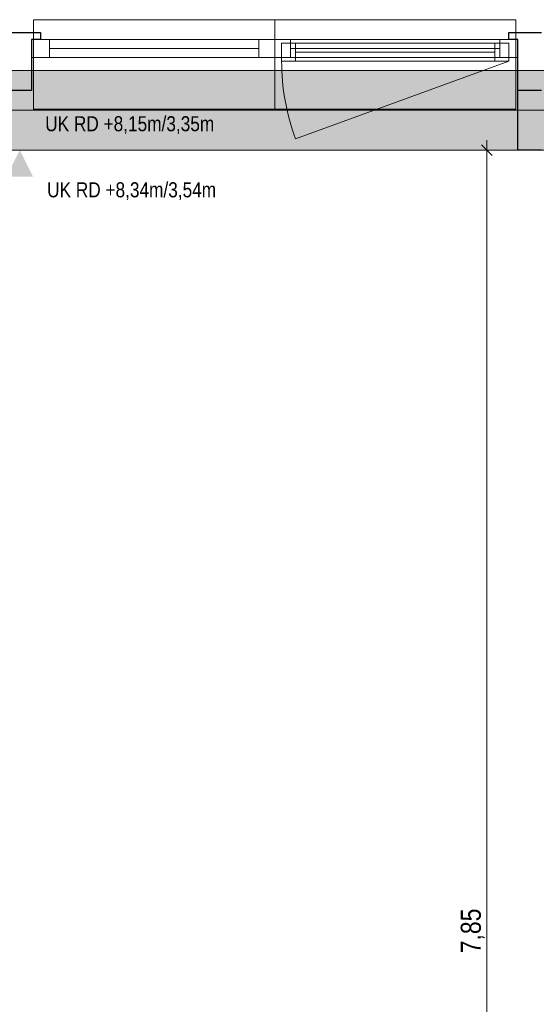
# Model space of a CAD drawing. Extents: x -620 to 300, y 62 to 1107.
# Tile 72 of 256: x -347 to -296, y 902 to 1001. Entities that reach past the tile are written whole.
import ezdxf
from ezdxf.lldxf.tags import DXFTag

# ---------------------------------------------------------------- set-up
doc = ezdxf.new("R2010")
doc.units = 0
doc.layers.get('0').update_dxf_attribs({"lineweight": 35})
for name, color, linetype, lineweight, true_color in [('00_Beschriftung UZ', 3, 'Continuous', 13, 0x00ff00), ('30 -33 Aussenwände- 7 Fassade_ Elemente', 7, 'Continuous', 9, 0x00aacc), ('30 -35 Decken- 1 Konstruktion-Träger- Stahlbeton', 7, 'grob-A06G9FRA8I', 13, 0x33aa00), ('70 -76 Bemaßung- 2 Allgemein', 9, 'Continuous', 5, 0x808080)]:
    doc.layers.add(name, color=color, linetype=linetype, lineweight=lineweight, true_color=true_color)
doc.layers.add('70 -71 Achsen- 1 Gebäudeachsen', color=7, linetype='STRICHPUNKT2-A06G9FR98I', lineweight=18)
doc.layers.add('iwb_Schraffur_Unterzug', color=7, linetype='Continuous', lineweight=5, true_color=0xffffcc, plot=False)
doc.styles.get("Standard").update_dxf_attribs({"font": 'ARIALN.TTF'})
tags = doc.linetypes.add('grob-A06G9FRA8I', pattern=[14, 3, -8, 3]).pattern_tags.tags
tags[8:9] = [DXFTag(74, 4), DXFTag(75, 0), DXFTag(340, '0'), DXFTag(46, 0.0), DXFTag(50, 0.0), DXFTag(44, 0.0), DXFTag(45, 0.0)]
tags[6:7] = [DXFTag(74, 4), DXFTag(75, 0), DXFTag(340, '0'), DXFTag(46, 0.0), DXFTag(50, 0.0), DXFTag(44, 0.0), DXFTag(45, 0.0)]
tags[4:5] = [DXFTag(74, 4), DXFTag(75, 0), DXFTag(340, '0'), DXFTag(46, 0.0), DXFTag(50, 0.0), DXFTag(44, 0.0), DXFTag(45, 0.0)]
tags = doc.linetypes.add('STRICHPUNKT2-A06G9FR98I', pattern=[12.7, 6.35, -3.175, 0, -3.175]).pattern_tags.tags
tags[10:11] = [DXFTag(74, 4), DXFTag(75, 0), DXFTag(340, '0'), DXFTag(46, 0.0), DXFTag(50, 0.0), DXFTag(44, 0.0), DXFTag(45, 0.0)]
tags[8:9] = [DXFTag(74, 4), DXFTag(75, 0), DXFTag(340, '0'), DXFTag(46, 0.0), DXFTag(50, 0.0), DXFTag(44, 0.0), DXFTag(45, 0.0)]
tags[6:7] = [DXFTag(74, 4), DXFTag(75, 0), DXFTag(340, '0'), DXFTag(46, 0.0), DXFTag(50, 0.0), DXFTag(44, 0.0), DXFTag(45, 0.0)]
tags[4:5] = [DXFTag(74, 4), DXFTag(75, 0), DXFTag(340, '0'), DXFTag(46, 0.0), DXFTag(50, 0.0), DXFTag(44, 0.0), DXFTag(45, 0.0)]

# ---------------------------------------------------------------- blocks, each defined once
blk = doc.blocks.new('Referenz-A06G9FRB8I')
at = {"layer": '00_Beschriftung UZ', "color": 0, "lineweight": 0}
for points in [[(-348.807, 990.724), (-347.475, 988.053), (-346.137, 990.722)], [(-348.807, 985.383), (-347.475, 988.053), (-346.137, 985.384)]]:
    blk.add_solid(points, dxfattribs=at)
at = {"layer": '30 -33 Aussenwände- 7 Fassade_ Elemente', "color": 0}
for p, q in [((-346.075, 999.153), (-346.075, 1001.153)), ((-346.075, 1001.153), (-321.875, 1001.153)), ((-321.875, 999.153), (-321.875, 1001.153)), ((-321.875, 1001.153), (-297.675, 1001.153)), ((-297.675, 1001.153), (-297.675, 999.153)), ((-346.075, 999.153), (-344.475, 999.153)), ((-346.075, 997.353), (-346.075, 999.153)), ((-344.475, 997.353), (-344.475, 999.153)), ((-344.475, 999.153), (-323.475, 999.153)), ((-323.475, 999.153), (-323.475, 997.353)), ((-321.875, 999.153), (-323.475, 999.153)), ((-321.875, 997.353), (-321.875, 999.153)), ((-321.875, 999.153), (-320.275, 999.153)), ((-320.275, 997.353), (-320.275, 999.153)), ((-320.275, 999.153), (-299.275, 999.153)), ((-297.675, 999.153), (-299.275, 999.153)), ((-299.275, 999.153), (-299.275, 997.353)), ((-297.675, 997.353), (-297.675, 999.153)), ((-323.475, 998.253), (-344.475, 998.253)), ((-299.275, 998.253), (-320.275, 998.253)), ((-344.475, 997.353), (-346.075, 997.353)), ((-346.075, 997.353), (-346.075, 992.153)), ((-323.475, 997.353), (-344.475, 997.353)), ((-323.475, 997.353), (-321.875, 997.353)), ((-321.875, 997.353), (-321.875, 992.153)), ((-320.275, 997.353), (-321.875, 997.353)), ((-299.275, 997.353), (-320.275, 997.353)), ((-299.275, 997.353), (-297.675, 997.353)), ((-297.675, 992.153), (-297.675, 997.353)), ((-346.075, 992.153), (-321.875, 992.153)), ((-321.875, 992.153), (-297.675, 992.153))]:
    blk.add_line(p, q, dxfattribs=at)
at = {"layer": '30 -33 Aussenwände- 7 Fassade_ Elemente', "color": 0, "linetype": 'Continuous', "lineweight": -2, "ltscale": 0.25}
for p, q in [((-349.575, 999.853), (-345.375, 999.853)), ((-345.375, 999.853), (-345.375, 999.153)), ((-298.375, 999.153), (-298.375, 999.853)), ((-298.375, 999.853), (-295.075, 999.853)), ((-345.375, 999.153), (-346.275, 999.153)), ((-346.275, 999.153), (-346.275, 994.053)), ((-297.475, 999.153), (-298.375, 999.153)), ((-297.475, 994.053), (-297.475, 999.153)), ((-346.275, 994.053), (-348.675, 994.053)), ((-295.075, 994.053), (-297.475, 994.053)), ((-297.475, 988.053), (-297.475, 994.053)), ((-295.075, 988.053), (-297.475, 988.053))]:
    blk.add_line(p, q, dxfattribs=at)
at = {"layer": '30 -33 Aussenwände- 7 Fassade_ Elemente', "color": 0, "linetype": 'Continuous', "ltscale": 0.13}
for p, q in [((-346.275, 999.153), (-321.875, 999.153)), ((-346.275, 997.353), (-346.275, 999.153)), ((-321.875, 999.153), (-321.875, 997.353)), ((-321.875, 999.153), (-297.475, 999.153)), ((-321.175, 997.003), (-321.175, 998.803)), ((-321.175, 998.803), (-298.375, 998.803)), ((-298.375, 998.803), (-298.375, 997.003)), ((-297.475, 999.153), (-297.475, 997.353)), ((-321.875, 997.353), (-346.275, 997.353)), ((-297.475, 997.353), (-321.875, 997.353)), ((-298.375, 997.003), (-321.175, 997.003)), ((-295.075, 988.053), (-451.075, 988.053))]:
    blk.add_line(p, q, dxfattribs=at)
at = {"layer": '30 -33 Aussenwände- 7 Fassade_ Elemente', "color": 0, "linetype": 'Continuous', "lineweight": 18, "ltscale": 0.18}
for p, q in [((-346.275, 999.153), (-344.475, 999.153)), ((-346.275, 997.353), (-346.275, 999.153)), ((-344.475, 999.153), (-344.475, 997.353)), ((-323.475, 999.153), (-321.875, 999.153)), ((-323.475, 997.353), (-323.475, 999.153)), ((-321.875, 999.153), (-320.275, 999.153)), ((-321.875, 999.153), (-321.875, 997.353)), ((-321.175, 997.003), (-321.175, 998.803)), ((-321.175, 998.803), (-319.775, 998.803)), ((-320.275, 999.153), (-320.275, 997.353)), ((-319.775, 998.803), (-319.775, 997.003)), ((-299.775, 998.803), (-298.375, 998.803)), ((-299.775, 997.003), (-299.775, 998.803)), ((-299.275, 999.153), (-297.475, 999.153)), ((-299.275, 997.353), (-299.275, 999.153)), ((-298.375, 998.803), (-298.375, 997.003)), ((-297.475, 999.153), (-297.475, 997.353)), ((-323.475, 998.253), (-344.475, 998.253)), ((-299.275, 998.253), (-320.275, 998.253)), ((-319.775, 997.903), (-299.775, 997.903)), ((-344.475, 997.353), (-346.275, 997.353)), ((-321.875, 997.353), (-323.475, 997.353)), ((-320.275, 997.353), (-321.875, 997.353)), ((-319.775, 997.003), (-321.175, 997.003)), ((-298.375, 997.003), (-299.775, 997.003)), ((-297.475, 997.353), (-299.275, 997.353))]:
    blk.add_line(p, q, dxfattribs=at)
at = {"layer": '30 -33 Aussenwände- 7 Fassade_ Elemente', "color": 0, "linetype": 'grob-A06G9FRA8I', "ltscale": 0.13}
blk.add_line((-298.375, 997.003), (-319.8, 989.205), dxfattribs=at)
blk.add_ellipse((-298.375, 997.003), major_axis=(-22.8, 0), ratio=1, start_param=0, end_param=0.349066, dxfattribs=at)
at = {"layer": '30 -35 Decken- 1 Konstruktion-Träger- Stahlbeton', "color": 0}
for p, q in [((-129.575, 996.053), (-538.628, 996.053)), ((-129.575, 988.053), (-538.628, 988.053))]:
    blk.add_line(p, q, dxfattribs=at)
at = {"layer": '70 -71 Achsen- 1 Gebäudeachsen', "color": 0, "linetype": 'STRICHPUNKT2-A06G9FR98I', "ltscale": 0.18}
blk.add_line((-538.628, 992.053), (75.968, 992.053), dxfattribs=at)
at = {"layer": '70 -76 Bemaßung- 2 Allgemein', "color": 0, "linetype": 'Continuous', "ltscale": 0.13}
for p, q in [((-300.575, 989.053), (-300.575, 986.993)), ((-298.075, 988.053), (-301.575, 988.053)), ((-300.575, 832.114), (-300.575, 986.993))]:
    blk.add_line(p, q, dxfattribs=at)
at = {"layer": '70 -76 Bemaßung- 2 Allgemein', "color": 0, "linetype": 'Continuous', "lineweight": 20, "ltscale": 0.2}
blk.add_line((-301.106, 988.584), (-300.045, 987.523), dxfattribs=at)
at = {"layer": '00_Beschriftung UZ', "color": 0, "linetype": 'Continuous', "ltscale": 0.13, "char_height": 1.51033, "attachment_point": 1}
for s, insert in [('{\\fArial Narrow;UK RD +8,15m/3,35m}', (-344.914, 991.463)), ('{\\fArial Narrow;UK RD +8,34m/3,54m}', (-344.724, 984.828))]:
    blk.add_mtext(s, dxfattribs=dict(at, insert=insert))
at = {"layer": '70 -76 Bemaßung- 2 Allgemein', "color": 0, "linetype": 'Continuous', "ltscale": 0.13, "insert": (-303.191, 907.409), "char_height": 2.01377, "attachment_point": 1, "rotation": 90}
blk.add_mtext('{\\fArial Narrow;7,85}', dxfattribs=at)
blk = doc.blocks.new('Referenz-A06G9FRD8I')
at = {"layer": 'iwb_Schraffur_Unterzug', "linetype": 'Continuous', "ltscale": 0.13}
for points in [[(-538.628, 996.053), (75.968, 996.053), (75.968, 994.399)], [(-538.628, 996.053), (75.968, 994.399), (-538.628, 993.695)], [(-538.628, 993.695), (75.968, 994.399), (75.968, 989.708)], [(-538.628, 993.695), (75.968, 989.708), (-538.628, 990.412)], [(-538.628, 990.412), (75.968, 989.708), (75.968, 988.053)], [(-538.628, 990.412), (75.968, 988.053), (-538.628, 988.053)]]:
    blk.add_solid(points, dxfattribs=at)

msp = doc.modelspace()

# ---------------------------------------------------------------- block references
at = {"color": 8, "lineweight": 25, "ltscale": 0.25, "true_color": 0x808080}
for name in ['Referenz-A06G9FRB8I', 'Referenz-A06G9FRD8I']:
    msp.add_blockref(name, (0, 0), dxfattribs=at)

doc.saveas('drawing.dxf')
